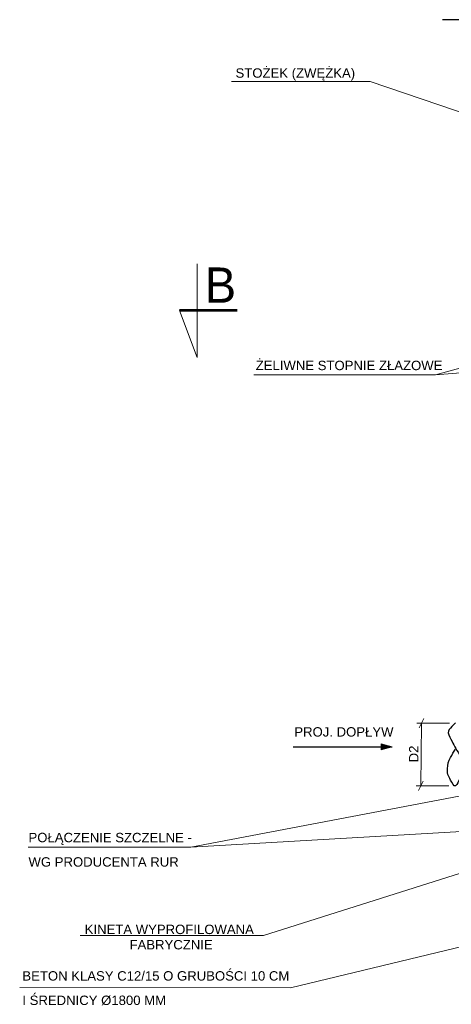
# Model space of a CAD drawing. Header units: millimetres. Extents: x 17183 to 59232, y 4375 to 14942.
# Tile 7 of 12: x 31862 to 33699, y 7689 to 11884. Entities that reach past the tile are written whole.
import ezdxf
from ezdxf.enums import TextEntityAlignment as Align

# ---------------------------------------------------------------- set-up
doc = ezdxf.new("R2010")
doc.units = ezdxf.units.MM
for name, color, linetype, lineweight in [('A3 poziomo', 7, 'Continuous', 20), ('Level 50', 7, 'Continuous', 20), ('Level 53', 7, 'Continuous', 20), ('roads_info', 7, 'Continuous', 20), ('współpraca', 7, 'Continuous', 20)]:
    doc.layers.add(name, color=color, linetype=linetype, lineweight=lineweight)
doc.layers.add('WYMIAROWANIE', color=3, linetype='Continuous')
doc.styles.add('Style-Arial', font='arial.ttf')
doc.styles.add('Style-WORKING_1250', font='WORKING_1250.shx')

# ---------------------------------------------------------------- blocks, each defined once
blk = doc.blocks.new('*U15')
at = {"layer": 'Level 50', "color": 7, "linetype": 'Continuous', "lineweight": 53}
blk.add_line((4.92, 0), (-4.92, 0), dxfattribs=at)
at = {"layer": 'Level 50', "color": 7, "linetype": 'Continuous', "lineweight": 13, "extrusion": (0, 0, -1), "flags": 128}
blk.add_lwpolyline([(1.88, 7.98), (1.88, -7.98), (4.92, 0)], dxfattribs=at)
blk = doc.blocks.new('*U12')
at = {"layer": 'Level 53', "linetype": 'Continuous', "lineweight": 13}
blk.add_hatch(color=256, dxfattribs=at).paths.add_polyline_path([(-368, -68), (-628, 0), (-368, 72)])
at = {"layer": 'Level 53', "color": 7, "linetype": 'Continuous', "lineweight": 30}
blk.add_line((631, 0), (-368, 0), dxfattribs=at)
at = {"layer": 'Level 53', "color": 7, "linetype": 'Continuous', "lineweight": 13, "flags": 128}
blk.add_lwpolyline([(-628, 0), (-368, 72), (-368, -68)], close=True, dxfattribs=at)

msp = doc.modelspace()

# ---------------------------------------------------------------- linework, layer by layer
msp.add_lwpolyline([(33026.136, 8785.353), (33446.782, 8785.353)])
at = {"layer": 'A3 poziomo', "color": 0, "linetype": 'Continuous', "lineweight": 30}
msp.add_open_spline([(33717, 8887.544), (33717, 8887.544), (33717, 8887.544), (33717, 8887.544), (33716.95, 8887.544), (33685.062, 8861.678), (33686.296, 8846.128), (33687.294, 8833.543), (33695.997, 8821.252), (33702.13, 8809.181), (33707.353, 8798.902), (33712.556, 8788.87), (33717.964, 8778.832), (33724.043, 8767.552), (33731.399, 8757.549), (33737.757, 8745.844), (33746.593, 8729.576), (33754.194, 8711.264), (33752.272, 8694.383), (33750.65, 8680.146), (33743.627, 8666.216), (33736.437, 8652.159), (33730.309, 8640.176), (33723.962, 8624.493), (33716.95, 8619.024), (33710.914, 8614.317), (33701.777, 8633.598), (33695.532, 8644.242), (33685.987, 8660.512), (33681.258, 8676.81), (33682.337, 8693.064), (33683.389, 8708.908), (33687.154, 8726.428), (33695.532, 8740.566), (33702.57, 8752.442), (33709.607, 8764.318), (33716.645, 8776.193)], degree=3, knots=[0, 0, 0, 0, 0.08406414, 0.08406414, 0.08406414, 0.18005621, 0.18005621, 0.18005621, 0.25773893, 0.25773893, 0.25773893, 0.32389321, 0.32389321, 0.32389321, 0.3982396, 0.3982396, 0.3982396, 0.50157212, 0.50157212, 0.50157212, 0.58872302, 0.58872302, 0.58872302, 0.66301229, 0.66301229, 0.66301229, 0.72695146, 0.72695146, 0.72695146, 0.82468899, 0.82468899, 0.82468899, 0.9199671, 0.9199671, 0.9199671, 1, 1, 1, 1], dxfattribs=at)
at = {"layer": 'roads_info', "color": 7, "linetype": 'Continuous', "lineweight": 18}
for q in [(32762.666, 11620.391), (34220.861, 11326.617)]:
    msp.add_line((33353.752, 11620.391), q, dxfattribs=at)
at = {"layer": 'roads_info', "color": 0, "linetype": 'Continuous', "lineweight": 18}
for p, q in [((33631.555, 10370.749), (34763.054, 10685.4)), ((33631.555, 10370.749), (34498.275, 10437.186)), ((33631.555, 10370.749), (32859.029, 10370.749)), ((33957.358, 8618.644), (32589.793, 8359.051)), ((35308.936, 8516.156), (32589.793, 8359.051)), ((31897.164, 8359.051), (32589.793, 8359.051)), ((34136.349, 8373.036), (32899.194, 7982.54)), ((32119.425, 7982.54), (32899.194, 7982.54)), ((33826.943, 7954.965), (33013.998, 7758.582)), ((31861.715, 7759.965), (33013.998, 7758.582))]:
    msp.add_line(p, q, dxfattribs=at)
at = {"layer": 'współpraca', "color": 0, "linetype": 'Continuous', "lineweight": 18}
for p, q in [((33582.015, 8906.983), (33562.015, 8866.983)), ((33692.015, 8886.983), (33552.015, 8886.983)), ((33568.915, 8619.711), (33572.015, 8886.983)), ((33688.915, 8619.711), (33548.915, 8619.711)), ((33558.915, 8599.711), (33578.915, 8639.711))]:
    msp.add_line(p, q, dxfattribs=at)
at = {"layer": 'WYMIAROWANIE', "color": 7}
msp.add_lwpolyline([(34461.603, 11883.888), (33661.618, 11883.888)], dxfattribs=at)

# ---------------------------------------------------------------- block references
at = {"layer": 'Level 50', "color": 0, "linetype": 'Continuous', "lineweight": 13, "xscale": 25, "yscale": 25, "zscale": 25}
msp.add_blockref('*U15', (32664.681, 10644.613), dxfattribs=at)
at = {"layer": 'Level 53', "color": 0, "linetype": 'Continuous', "lineweight": 30, "xscale": 0.1825395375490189, "yscale": 0.1825395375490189, "zscale": 0.1825395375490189, "rotation": 180}
msp.add_blockref('*U12', (33332.994, 8785.567), dxfattribs=at)

# ---------------------------------------------------------------- texts
at = {"layer": 'Level 50', "color": 0, "linetype": 'Continuous', "lineweight": 30, "style": 'Style-WORKING_1250'}
msp.add_text('B', height=150, dxfattribs=at).set_placement((32649.181, 10753.113), align=Align.MIDDLE_LEFT)
at = {"layer": 'Level 53', "color": 0, "linetype": 'Continuous', "lineweight": 13, "insert": (33030.78, 8849.255), "char_height": 39.9996, "attachment_point": 4, "line_spacing_factor": 0.903617, "style": 'Style-Arial'}
msp.add_mtext('PROJ. DOPŁYW', dxfattribs=at)
at = {"layer": 'roads_info', "color": 0, "linetype": 'Continuous', "lineweight": 13, "style": 'Style-Arial'}
for s, insert, char_height, attachment_point, line_spacing_factor in [('STOŻEK (ZWĘŻKA)', (32780.596, 11650.584), 39.9996, 4, 1.084342), ('ŻELIWNE STOPNIE ZŁAZOWE ', (32866.473, 10410.479), 39.9996, 4, 1.084342), ('POŁĄCZENIE SZCZELNE -\\P \\PWG PRODUCENTA RUR ', (31899.156, 8347.183), 39.9996, 4, 0.779643), ('KINETA WYPROFILOWANA\\P FABRYCZNIE', (32498.477, 7975.175), 40.00002, 5, 0.978915), ('BETON KLASY C12/15 O GRUBOŚCI 10 CM\\P\\PI ŚREDNICY %%C1800 MM\\P\\P ', (31873.085, 7705.233), 39.9996, 4, 0.779643)]:
    msp.add_mtext(s, dxfattribs=dict(at, insert=insert, char_height=char_height, attachment_point=attachment_point, line_spacing_factor=line_spacing_factor))
at = {"layer": 'współpraca', "color": 0, "linetype": 'Continuous', "lineweight": 0, "style": 'Style-Arial'}
msp.add_text('D2', height=40, rotation=90, dxfattribs=at).set_placement((33539.08, 8755.527), align=Align.MIDDLE_CENTER)

doc.saveas('drawing.dxf')
